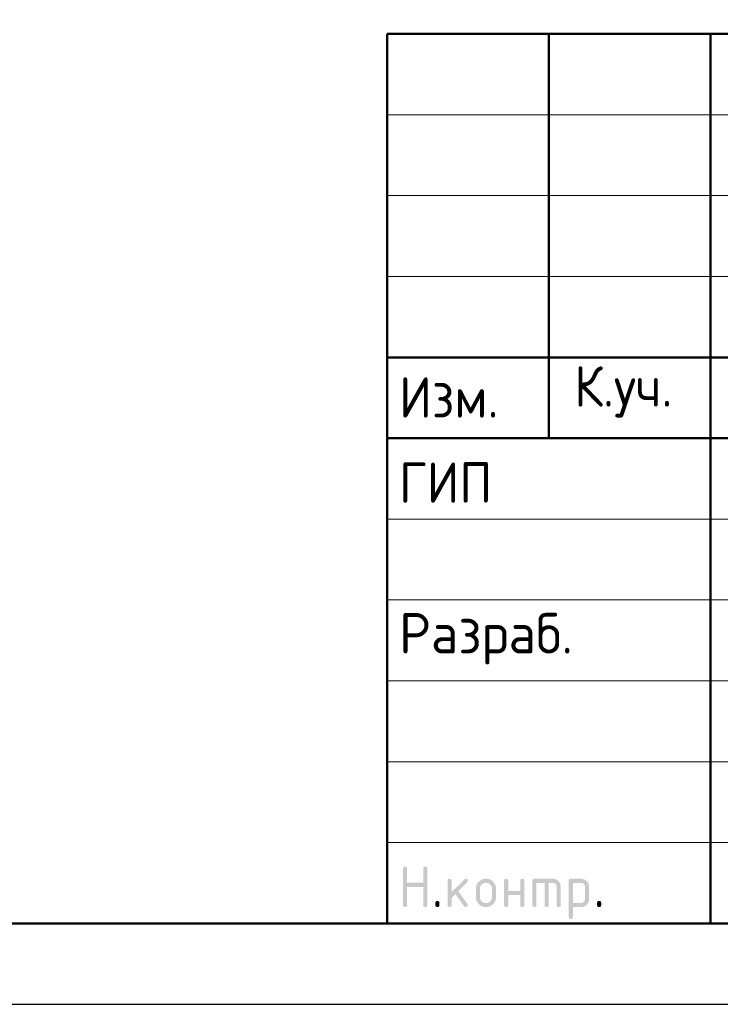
# Model space of a CAD drawing. Header units: millimetres. Extents: x -5 to 21005, y -5 to 14850.
# Tile 4 of 9: x 10365 to 12530, y 0 to 3044. Entities that reach past the tile are written whole.
import ezdxf

# ---------------------------------------------------------------- set-up
doc = ezdxf.new("R2010")
doc.units = ezdxf.units.MM
doc.layers.add('Standard', color=7, linetype='Continuous', lineweight=25)
doc.styles.add('ISOCPEUR', font='txt')

msp = doc.modelspace()

# ---------------------------------------------------------------- hatches: boundary and pattern name
at = {"layer": 'Standard', "linetype": 'Continuous', "lineweight": 25, "transparency": 33554687}
for points in [[(11549.5, 306.9), (11549.5, 419.4), (11549.5, 420.2), (11549.6, 420.9), (11549.7, 421.5), (11549.9, 422.1), (11550.1, 422.7), (11550.4, 423.2), (11550.7, 423.7), (11551.1, 424.1), (11551.5, 424.5), (11552, 424.8), (11552.5, 425.1), (11553.1, 425.3), (11553.6, 425.4), (11554.3, 425.5), (11555, 425.6), (11555.8, 425.6), (11556.6, 425.6), (11557.3, 425.5), (11558, 425.4), (11558.5, 425.3), (11559.1, 425.1), (11559.6, 424.8), (11560.1, 424.5), (11560.5, 424.1), (11560.9, 423.7), (11561.2, 423.2), (11561.5, 422.7), (11561.7, 422.1), (11561.9, 421.5), (11562, 420.9), (11562.1, 420.2), (11562.1, 419.4), (11562.1, 375.7), (11611.9, 375.7), (11611.9, 419.4), (11611.9, 420.2), (11612, 420.9), (11612.1, 421.5), (11612.3, 422.1), (11612.5, 422.7), (11612.8, 423.2), (11613.1, 423.7), (11613.5, 424.1), (11613.9, 424.5), (11614.4, 424.8), (11614.9, 425.1), (11615.4, 425.3), (11616, 425.4), (11616.7, 425.5), (11617.4, 425.6), (11618.2, 425.6), (11619, 425.6), (11619.7, 425.5), (11620.3, 425.4), (11620.9, 425.3), (11621.5, 425.1), (11622, 424.8), (11622.5, 424.5), (11622.9, 424.1), (11623.3, 423.7), (11623.6, 423.2), (11623.9, 422.7), (11624.1, 422.1), (11624.3, 421.5), (11624.3, 420.9), (11624.4, 420.2), (11624.4, 419.4), (11624.4, 306.9), (11624.4, 306.1), (11624.3, 305.4), (11624.3, 304.7), (11624.1, 304.2), (11623.9, 303.6), (11623.6, 303.1), (11623.3, 302.6), (11622.9, 302.2), (11622.5, 301.8), (11622, 301.5), (11621.5, 301.2), (11620.9, 301), (11620.3, 300.8), (11619.7, 300.7), (11619, 300.6), (11618.2, 300.6), (11617.4, 300.6), (11616.7, 300.7), (11616, 300.8), (11615.4, 301), (11614.9, 301.2), (11614.4, 301.5), (11613.9, 301.8), (11613.5, 302.2), (11613.1, 302.6), (11612.8, 303.1), (11612.5, 303.6), (11612.3, 304.2), (11612.1, 304.7), (11612, 305.4), (11611.9, 306.1), (11611.9, 306.9), (11611.9, 363.1), (11562.1, 363.1), (11562.1, 306.9), (11562.1, 306.1), (11562, 305.4), (11561.9, 304.7), (11561.7, 304.2), (11561.5, 303.6), (11561.2, 303.1), (11560.9, 302.6), (11560.5, 302.2), (11560.1, 301.8), (11559.6, 301.5), (11559.1, 301.2), (11558.5, 301), (11558, 300.8), (11557.3, 300.7), (11556.6, 300.6), (11555.8, 300.6), (11555, 300.6), (11554.3, 300.7), (11553.6, 300.8), (11553.1, 301), (11552.5, 301.2), (11552, 301.5), (11551.5, 301.8), (11551.1, 302.2), (11550.7, 302.6), (11550.4, 303.1), (11550.1, 303.6), (11549.9, 304.2), (11549.7, 304.7), (11549.6, 305.4), (11549.5, 306.1)], [(11699.5, 347), (11738.8, 386.3), (11739.2, 386.7), (11739.7, 387.1), (11740.2, 387.4), (11740.8, 387.6), (11741.3, 387.9), (11741.9, 388), (11742.5, 388.1), (11743.2, 388.1), (11744, 388.1), (11744.7, 388), (11745.4, 387.9), (11745.9, 387.7), (11746.5, 387.5), (11747, 387.2), (11747.5, 386.9), (11747.9, 386.5), (11748.3, 386.1), (11748.6, 385.6), (11748.9, 385.1), (11749.1, 384.6), (11749.3, 384), (11749.4, 383.3), (11749.5, 382.6), (11749.5, 381.8), (11749.5, 381.2), (11749.3, 380.6), (11749.2, 380.1), (11749, 379.5), (11748.7, 379), (11748.4, 378.5), (11748, 378), (11747.6, 377.5), (11720.1, 350), (11748.2, 310.5), (11748.8, 309.6), (11749.1, 308.7), (11749.5, 307.8), (11749.5, 306.8), (11749.5, 306), (11749.4, 305.4), (11749.3, 304.7), (11749.1, 304.1), (11748.9, 303.5), (11748.6, 303), (11748.3, 302.6), (11747.9, 302.2), (11747.5, 301.8), (11747, 301.5), (11746.5, 301.2), (11745.9, 301), (11745.4, 300.8), (11744.7, 300.7), (11744, 300.6), (11743.2, 300.6), (11742.4, 300.6), (11741.6, 300.8), (11740.9, 301), (11740.2, 301.3), (11739.6, 301.6), (11739, 302.1), (11738.5, 302.6), (11738, 303.3), (11711.1, 341.1), (11699.5, 329.4), (11699.5, 306.9), (11699.5, 306.1), (11699.4, 305.4), (11699.3, 304.7), (11699.1, 304.2), (11698.9, 303.6), (11698.6, 303.1), (11698.3, 302.6), (11697.9, 302.2), (11697.5, 301.8), (11697, 301.5), (11696.5, 301.2), (11696, 301), (11695.4, 300.8), (11694.7, 300.7), (11694, 300.6), (11693.2, 300.6), (11692.4, 300.6), (11691.7, 300.7), (11691.1, 300.8), (11690.5, 301), (11689.9, 301.2), (11689.4, 301.5), (11688.9, 301.8), (11688.5, 302.2), (11688.1, 302.6), (11687.8, 303.1), (11687.5, 303.6), (11687.3, 304.2), (11687.1, 304.7), (11687, 305.4), (11687, 306.1), (11687, 306.9), (11687, 381.8), (11687, 382.6), (11687, 383.3), (11687.1, 384), (11687.3, 384.6), (11687.5, 385.1), (11687.8, 385.6), (11688.1, 386.1), (11688.5, 386.5), (11688.9, 386.9), (11689.4, 387.2), (11689.9, 387.5), (11690.5, 387.7), (11691.1, 387.9), (11691.7, 388), (11692.4, 388.1), (11693.2, 388.1), (11694, 388.1), (11694.7, 388), (11695.4, 387.9), (11696, 387.7), (11696.5, 387.5), (11697, 387.2), (11697.5, 386.9), (11697.9, 386.5), (11698.3, 386.1), (11698.6, 385.6), (11698.9, 385.1), (11699.1, 384.6), (11699.3, 384), (11699.4, 383.3), (11699.5, 382.6), (11699.5, 381.8)], [(11874.3, 338.1), (11874.3, 306.9), (11874.3, 306.1), (11874.2, 305.4), (11874.1, 304.7), (11873.9, 304.2), (11873.7, 303.6), (11873.5, 303.1), (11873.2, 302.6), (11872.8, 302.2), (11872.4, 301.8), (11871.9, 301.5), (11871.4, 301.2), (11870.8, 301), (11870.2, 300.8), (11869.5, 300.7), (11868.9, 300.6), (11868.1, 300.6), (11867.3, 300.6), (11866.6, 300.7), (11865.9, 300.8), (11865.3, 301), (11864.7, 301.2), (11864.3, 301.5), (11863.8, 301.8), (11863.4, 302.2), (11863, 302.6), (11862.7, 303.1), (11862.4, 303.6), (11862.2, 304.2), (11862, 304.7), (11861.9, 305.4), (11861.8, 306.1), (11861.8, 306.9), (11861.8, 381.8), (11861.8, 382.6), (11861.9, 383.3), (11862, 384), (11862.2, 384.6), (11862.4, 385.1), (11862.7, 385.6), (11863, 386.1), (11863.4, 386.5), (11863.8, 386.9), (11864.3, 387.2), (11864.7, 387.5), (11865.3, 387.7), (11865.9, 387.9), (11866.6, 388), (11867.3, 388.1), (11868.1, 388.1), (11868.9, 388.1), (11869.5, 388), (11870.2, 387.9), (11870.8, 387.7), (11871.4, 387.5), (11871.9, 387.2), (11872.4, 386.9), (11872.8, 386.5), (11873.2, 386.1), (11873.5, 385.6), (11873.7, 385.2), (11873.9, 384.6), (11874.1, 384), (11874.2, 383.3), (11874.3, 382.6), (11874.3, 381.8), (11874.3, 350.6), (11911.7, 350.6), (11911.7, 381.8), (11911.7, 382.6), (11911.8, 383.3), (11911.9, 384), (11912.1, 384.6), (11912.3, 385.2), (11912.6, 385.6), (11912.8, 386.1), (11913.2, 386.5), (11913.6, 386.9), (11914.1, 387.2), (11914.6, 387.5), (11915.2, 387.7), (11915.8, 387.9), (11916.5, 388), (11917.1, 388.1), (11917.9, 388.1), (11918.7, 388.1), (11919.4, 388), (11920.1, 387.9), (11920.7, 387.7), (11921.3, 387.5), (11921.7, 387.2), (11922.2, 386.9), (11922.6, 386.5), (11923, 386.1), (11923.3, 385.6), (11923.6, 385.1), (11923.8, 384.6), (11924, 384), (11924.1, 383.3), (11924.2, 382.6), (11924.2, 381.8), (11924.2, 306.9), (11924.2, 306.1), (11924.1, 305.4), (11924, 304.7), (11923.8, 304.2), (11923.6, 303.6), (11923.3, 303.1), (11923, 302.6), (11922.6, 302.2), (11922.2, 301.8), (11921.7, 301.5), (11921.3, 301.2), (11920.7, 301), (11920.1, 300.8), (11919.4, 300.7), (11918.7, 300.6), (11917.9, 300.6), (11917.1, 300.6), (11916.5, 300.7), (11915.8, 300.8), (11915.2, 301), (11914.6, 301.2), (11914.1, 301.5), (11913.6, 301.8), (11913.2, 302.2), (11912.8, 302.6), (11912.6, 303.1), (11912.3, 303.6), (11912.1, 304.2), (11911.9, 304.7), (11911.8, 305.4), (11911.7, 306.1), (11911.7, 306.9), (11911.7, 338.1)], [(11955.5, 388.1), (12011.7, 388.1), (12013, 388.1), (12014.2, 388), (12015.5, 387.8), (12016.7, 387.6), (12017.9, 387.4), (12019.1, 387.1), (12020.2, 386.7), (12021.3, 386.3), (12022.4, 385.8), (12023.5, 385.2), (12024.5, 384.7), (12025.5, 384), (12026.6, 383.3), (12027.5, 382.5), (12028.5, 381.7), (12029.4, 380.8), (12030.3, 379.9), (12031.1, 378.9), (12031.9, 378), (12032.6, 376.9), (12033.3, 375.9), (12033.8, 374.9), (12034.4, 373.8), (12034.8, 372.7), (12035.3, 371.6), (12035.6, 370.5), (12036, 369.3), (12036.2, 368.1), (12036.4, 366.9), (12036.6, 365.6), (12036.7, 364.4), (12036.7, 363.1), (12036.7, 306.9), (12036.7, 306.1), (12036.6, 305.4), (12036.5, 304.7), (12036.3, 304.2), (12036.1, 303.6), (12035.8, 303.1), (12035.5, 302.6), (12035.1, 302.2), (12034.7, 301.8), (12034.2, 301.5), (12033.7, 301.2), (12033.1, 301), (12032.6, 300.8), (12031.9, 300.7), (12031.2, 300.6), (12030.4, 300.6), (12029.6, 300.6), (12028.9, 300.7), (12028.3, 300.8), (12027.7, 301), (12027.1, 301.2), (12026.6, 301.5), (12026.1, 301.8), (12025.7, 302.2), (12025.3, 302.6), (12025, 303.1), (12024.7, 303.6), (12024.5, 304.2), (12024.3, 304.7), (12024.2, 305.4), (12024.1, 306.1), (12024.1, 306.9), (12024.1, 363.1), (12024.1, 364.4), (12023.9, 365.6), (12023.7, 366.8), (12023.2, 367.9), (12022.8, 369), (12022.1, 370.1), (12021.5, 371.1), (12020.6, 372), (12019.7, 372.9), (12018.7, 373.5), (12017.7, 374.2), (12016.5, 374.7), (12015.4, 375.1), (12014.2, 375.3), (12013, 375.5), (12011.7, 375.5), (11999.2, 375.5), (11999.2, 306.9), (11999.2, 306.1), (11999.1, 305.4), (11999, 304.7), (11998.8, 304.2), (11998.6, 303.6), (11998.3, 303.1), (11998, 302.6), (11997.7, 302.2), (11997.3, 301.8), (11996.8, 301.5), (11996.3, 301.2), (11995.7, 301), (11995.1, 300.8), (11994.4, 300.7), (11993.7, 300.6), (11993, 300.6), (11992.2, 300.6), (11991.5, 300.7), (11990.8, 300.8), (11990.2, 301), (11989.6, 301.2), (11989.1, 301.5), (11988.7, 301.8), (11988.3, 302.2), (11987.9, 302.6), (11987.6, 303.1), (11987.3, 303.6), (11987.1, 304.2), (11986.9, 304.7), (11986.8, 305.4), (11986.7, 306.1), (11986.7, 306.9), (11986.7, 375.5), (11961.8, 375.5), (11961.8, 306.9), (11961.8, 306.1), (11961.7, 305.4), (11961.6, 304.7), (11961.4, 304.2), (11961.2, 303.6), (11960.9, 303.1), (11960.6, 302.6), (11960.2, 302.2), (11959.8, 301.8), (11959.3, 301.5), (11958.8, 301.2), (11958.2, 301), (11957.7, 300.8), (11957, 300.7), (11956.3, 300.6), (11955.5, 300.6), (11954.7, 300.6), (11954, 300.7), (11953.4, 300.8), (11952.8, 301), (11952.2, 301.2), (11951.7, 301.5), (11951.2, 301.8), (11950.8, 302.2), (11950.4, 302.6), (11950.1, 303.1), (11949.8, 303.6), (11949.6, 304.2), (11949.4, 304.7), (11949.3, 305.4), (11949.2, 306.1), (11949.2, 306.9), (11949.2, 381.8), (11949.2, 382.6), (11949.3, 383.3), (11949.4, 384), (11949.6, 384.6), (11949.8, 385.1), (11950.1, 385.6), (11950.4, 386.1), (11950.8, 386.5), (11951.2, 386.9), (11951.7, 387.2), (11952.2, 387.5), (11952.8, 387.7), (11953.3, 387.9), (11954, 388), (11954.7, 388.1)], [(11649.5, 313.2), (11649.5, 313.9), (11649.6, 314.6), (11649.7, 315.3), (11649.9, 315.9), (11650.1, 316.5), (11650.4, 317), (11650.7, 317.5), (11651.1, 317.9), (11651.5, 318.3), (11651.9, 318.5), (11652.4, 318.8), (11653, 319), (11653.6, 319.2), (11654.3, 319.3), (11655, 319.4), (11655.8, 319.4), (11656.5, 319.4), (11657.2, 319.3), (11657.9, 319.2), (11658.5, 319), (11659.1, 318.8), (11659.6, 318.5), (11660.1, 318.3), (11660.4, 317.9), (11660.8, 317.5), (11661.1, 317), (11661.4, 316.5), (11661.6, 315.9), (11661.8, 315.3), (11661.9, 314.6), (11662, 313.9), (11662, 313.2), (11662, 306.9), (11662, 306.1), (11661.9, 305.4), (11661.8, 304.8), (11661.6, 304.2), (11661.4, 303.6), (11661.1, 303.1), (11660.8, 302.6), (11660.4, 302.2), (11660.1, 301.8), (11659.6, 301.5), (11659.1, 301.2), (11658.5, 301), (11657.9, 300.8), (11657.2, 300.7), (11656.5, 300.6), (11655.8, 300.6), (11655, 300.6), (11654.3, 300.7), (11653.6, 300.8), (11653, 301), (11652.4, 301.2), (11651.9, 301.5), (11651.5, 301.8), (11651.1, 302.2), (11650.7, 302.6), (11650.4, 303.1), (11650.1, 303.6), (11649.9, 304.2), (11649.7, 304.8), (11649.6, 305.4), (11649.5, 306.1), (11649.5, 306.9)], [(12149.1, 313.2), (12149.1, 313.9), (12149.2, 314.6), (12149.3, 315.3), (12149.5, 315.9), (12149.7, 316.5), (12150, 317), (12150.3, 317.5), (12150.7, 317.9), (12151.1, 318.3), (12151.6, 318.5), (12152.1, 318.8), (12152.7, 319), (12153.3, 319.2), (12153.9, 319.3), (12154.6, 319.4), (12155.4, 319.4), (12156.2, 319.4), (12156.9, 319.3), (12157.6, 319.2), (12158.2, 319), (12158.7, 318.8), (12159.2, 318.5), (12159.7, 318.3), (12160.1, 317.9), (12160.5, 317.5), (12160.8, 317), (12161.1, 316.5), (12161.3, 315.9), (12161.5, 315.3), (12161.6, 314.6), (12161.7, 313.9), (12161.7, 313.2), (12161.7, 306.9), (12161.7, 306.1), (12161.6, 305.4), (12161.5, 304.8), (12161.3, 304.2), (12161.1, 303.6), (12160.8, 303.1), (12160.5, 302.6), (12160.1, 302.2), (12159.7, 301.8), (12159.2, 301.5), (12158.7, 301.2), (12158.2, 301), (12157.6, 300.8), (12156.9, 300.7), (12156.2, 300.6), (12155.4, 300.6), (12154.6, 300.6), (12153.9, 300.7), (12153.3, 300.8), (12152.7, 301), (12152.1, 301.2), (12151.6, 301.5), (12151.1, 301.8), (12150.7, 302.2), (12150.3, 302.6), (12150, 303.1), (12149.7, 303.6), (12149.5, 304.2), (12149.3, 304.8), (12149.2, 305.4), (12149.1, 306.1), (12149.1, 306.9)]]:
    msp.add_hatch(color=7, dxfattribs=at).paths.add_polyline_path(points, flags=16)
h = msp.add_hatch(color=7, dxfattribs=at)
h.paths.add_polyline_path([(11774.4, 331.9), (11774.4, 356.8), (11774.4, 358.5), (11774.5, 360), (11774.7, 361.6), (11775, 363.1), (11775.2, 364.6), (11775.7, 366), (11776.1, 367.5), (11776.7, 368.9), (11777.2, 370.2), (11777.9, 371.6), (11778.7, 372.9), (11779.5, 374.1), (11780.4, 375.4), (11781.4, 376.6), (11782.4, 377.8), (11783.5, 378.9), (11784.6, 380.1), (11785.8, 381.1), (11787, 382.1), (11788.3, 382.9), (11789.6, 383.8), (11790.9, 384.5), (11792.2, 385.2), (11793.6, 385.8), (11795, 386.4), (11796.4, 386.8), (11797.8, 387.2), (11799.3, 387.5), (11800.8, 387.8), (11802.4, 387.9), (11804, 388.1), (11805.6, 388.1), (11807.2, 388.1), (11808.8, 387.9), (11810.4, 387.8), (11811.9, 387.5), (11813.4, 387.2), (11814.8, 386.8), (11816.3, 386.4), (11817.7, 385.8), (11819.1, 385.2), (11820.4, 384.5), (11821.7, 383.8), (11823, 383), (11824.2, 382.1), (11825.4, 381.2), (11826.6, 380.2), (11827.7, 379), (11828.9, 377.9), (11829.9, 376.7), (11830.8, 375.5), (11831.7, 374.3), (11832.5, 373), (11833.2, 371.7), (11833.9, 370.4), (11834.5, 369), (11835.1, 367.6), (11835.5, 366.1), (11835.9, 364.7), (11836.2, 363.2), (11836.5, 361.7), (11836.6, 360.1), (11836.8, 358.5), (11836.8, 356.8), (11836.8, 331.9), (11836.8, 330.2), (11836.6, 328.7), (11836.5, 327.1), (11836.2, 325.6), (11835.9, 324.1), (11835.5, 322.7), (11835.1, 321.2), (11834.5, 319.9), (11833.9, 318.5), (11833.2, 317.2), (11832.5, 315.8), (11831.6, 314.6), (11830.8, 313.3), (11829.8, 312.1), (11828.8, 310.9), (11827.6, 309.8), (11826.5, 308.6), (11825.3, 307.6), (11824.1, 306.6), (11822.8, 305.8), (11821.6, 304.9), (11820.3, 304.2), (11818.9, 303.5), (11817.6, 302.9), (11816.2, 302.4), (11814.7, 301.9), (11813.3, 301.5), (11811.8, 301.2), (11810.3, 300.9), (11808.7, 300.8), (11807.2, 300.6), (11805.6, 300.6), (11804, 300.6), (11802.4, 300.8), (11800.8, 300.9), (11799.3, 301.2), (11797.8, 301.5), (11796.4, 301.9), (11795, 302.4), (11793.6, 302.9), (11792.2, 303.5), (11790.9, 304.2), (11789.6, 304.9), (11788.3, 305.8), (11787, 306.6), (11785.8, 307.6), (11784.6, 308.6), (11783.5, 309.8), (11782.4, 310.9), (11781.4, 312.1), (11780.4, 313.3), (11779.5, 314.6), (11778.7, 315.8), (11777.9, 317.2), (11777.2, 318.5), (11776.7, 319.9), (11776.1, 321.2), (11775.7, 322.7), (11775.2, 324.1), (11775, 325.6), (11774.7, 327.1), (11774.5, 328.7), (11774.4, 330.2)], flags=16)
h.paths.add_polyline_path([(11824.2, 331.9), (11824.2, 356.9), (11824.2, 358.8), (11823.9, 360.6), (11823.6, 362.4), (11822.9, 364.1), (11822.2, 365.8), (11821.2, 367.3), (11820.1, 368.8), (11818.8, 370.2), (11817.4, 371.5), (11815.9, 372.6), (11814.4, 373.6), (11812.7, 374.3), (11811.1, 375), (11809.3, 375.3), (11807.5, 375.6), (11805.6, 375.6), (11803.6, 375.6), (11801.8, 375.3), (11800.1, 375), (11798.4, 374.3), (11796.8, 373.6), (11795.2, 372.6), (11793.7, 371.5), (11792.4, 370.2), (11791, 368.8), (11790, 367.3), (11789, 365.8), (11788.3, 364.1), (11787.6, 362.4), (11787.2, 360.6), (11786.9, 358.8), (11786.9, 356.9), (11786.9, 331.9), (11786.9, 329.9), (11787.2, 328.1), (11787.6, 326.3), (11788.3, 324.7), (11788.9, 323), (11790, 321.5), (11791, 320), (11792.3, 318.6), (11793.7, 317.2), (11795.2, 316.2), (11796.7, 315.2), (11798.3, 314.5), (11800, 313.8), (11801.8, 313.5), (11803.6, 313.2), (11805.6, 313.2), (11807.5, 313.2), (11809.3, 313.5), (11811.1, 313.9), (11812.7, 314.5), (11814.4, 315.2), (11815.9, 316.3), (11817.4, 317.3), (11818.8, 318.7), (11820.1, 320), (11821.2, 321.5), (11822.2, 323.1), (11822.9, 324.7), (11823.6, 326.4), (11823.9, 328.2), (11824.2, 330)])
h = msp.add_hatch(color=7, dxfattribs=at)
h.paths.add_polyline_path([(12061.7, 381.8), (12061.7, 382.6), (12061.8, 383.3), (12061.9, 384), (12062.1, 384.6), (12062.3, 385.1), (12062.6, 385.6), (12062.9, 386.1), (12063.3, 386.5), (12063.7, 386.9), (12064.2, 387.2), (12064.6, 387.5), (12065.2, 387.7), (12065.8, 387.9), (12066.5, 388), (12067.2, 388.1), (12068, 388.1), (12099.1, 388.1), (12100.5, 388.1), (12101.7, 388), (12103, 387.8), (12104.2, 387.6), (12105.4, 387.4), (12106.6, 387.1), (12107.7, 386.7), (12108.8, 386.3), (12109.9, 385.8), (12111, 385.2), (12112, 384.7), (12113, 384), (12114.1, 383.3), (12115, 382.5), (12116, 381.7), (12116.9, 380.8), (12117.8, 379.9), (12118.6, 379), (12119.4, 378), (12120, 377), (12120.7, 376), (12121.3, 374.9), (12121.8, 373.9), (12122.3, 372.8), (12122.7, 371.7), (12123.1, 370.5), (12123.4, 369.4), (12123.6, 368.1), (12123.9, 366.9), (12124, 365.7), (12124.1, 364.4), (12124.1, 363.1), (12124.1, 325.6), (12124.1, 324.3), (12124, 323.1), (12123.9, 321.8), (12123.6, 320.6), (12123.4, 319.4), (12123.1, 318.3), (12122.7, 317.1), (12122.3, 316), (12121.8, 314.9), (12121.3, 313.8), (12120.7, 312.8), (12120, 311.8), (12119.4, 310.8), (12118.6, 309.8), (12117.8, 308.8), (12116.9, 307.9), (12116, 307), (12115, 306.2), (12114.1, 305.4), (12113.1, 304.7), (12112.1, 304.1), (12111, 303.5), (12109.9, 302.9), (12108.8, 302.5), (12107.7, 302), (12106.6, 301.7), (12105.4, 301.3), (12104.2, 301.1), (12103, 300.9), (12101.7, 300.8), (12100.5, 300.6), (12099.2, 300.6), (12074.2, 300.6), (12074.2, 269.4), (12074.2, 268.7), (12074.1, 268), (12074, 267.3), (12073.8, 266.7), (12073.7, 266.1), (12073.4, 265.6), (12073.1, 265.1), (12072.7, 264.7), (12072.3, 264.4), (12071.8, 264.1), (12071.3, 263.8), (12070.7, 263.6), (12070.1, 263.4), (12069.4, 263.3), (12068.8, 263.2), (12068, 263.2), (12067.2, 263.2), (12066.5, 263.3), (12065.8, 263.4), (12065.2, 263.6), (12064.7, 263.8), (12064.2, 264.1), (12063.7, 264.4), (12063.3, 264.7), (12062.9, 265.1), (12062.6, 265.6), (12062.3, 266.1), (12062.1, 266.7), (12061.9, 267.3), (12061.8, 268), (12061.7, 268.7), (12061.7, 269.4)], flags=16)
h.paths.add_polyline_path([(12074.2, 375.5), (12074.2, 313.2), (12099.1, 313.2), (12100.4, 313.2), (12101.6, 313.4), (12102.8, 313.6), (12103.9, 314.1), (12105, 314.5), (12106, 315.2), (12107, 315.9), (12107.9, 316.8), (12108.9, 317.7), (12109.5, 318.7), (12110.2, 319.7), (12110.7, 320.8), (12111.1, 321.9), (12111.4, 323.1), (12111.6, 324.3), (12111.6, 325.6), (12111.6, 363.1), (12111.6, 364.4), (12111.4, 365.6), (12111.1, 366.8), (12110.7, 367.9), (12110.2, 369.1), (12109.6, 370.1), (12108.9, 371.1), (12108, 372), (12107.1, 372.9), (12106.1, 373.5), (12105.1, 374.2), (12104, 374.7), (12102.9, 375.1), (12101.7, 375.3), (12100.5, 375.5), (12099.1, 375.5)])

# ---------------------------------------------------------------- linework, layer by layer
at = {"layer": 'Standard', "color": 7, "linetype": 'Continuous', "lineweight": 50, "transparency": 33554687}
for p, q in [((11500, 250), (11500, 3000)), ((11500, 3000), (20750, 3000)), ((12000, 1750), (12000, 3000)), ((12500, 250), (12500, 3000)), ((11500, 2000), (14750, 2000)), ((11500, 2000), (14750, 2000)), ((11500, 1750), (14750, 1750)), ((11500, 1750), (14750, 1750))]:
    msp.add_line(p, q, dxfattribs=at)
at = {"layer": 'Standard', "color": 7, "linetype": 'Continuous', "lineweight": 13, "transparency": 33554687}
for p, q in [((11500, 2750), (14750, 2750)), ((11500, 2500), (14750, 2500)), ((11500, 2250), (14750, 2250)), ((11500, 1500), (14750, 1500)), ((11500, 1250), (14750, 1250)), ((11500, 1250), (14750, 1250)), ((11500, 1000), (14750, 1000)), ((11500, 1000), (14750, 1000)), ((11500, 750), (14750, 750)), ((11500, 500), (14750, 500))]:
    msp.add_line(p, q, dxfattribs=at)
at = {"layer": 'Standard', "color": 7, "linetype": 'Continuous', "lineweight": 25, "transparency": 33554687}
msp.add_line((11500, 250), (20750, 250), dxfattribs=at)
msp.add_line((11500, 250), (20750, 250), dxfattribs=at)
msp.add_line((11500, 250), (20750, 250), dxfattribs=at)
msp.add_lwpolyline([(0, 0), (21000, 0), (21000, 14850), (0, 14850), (0, 0)], close=True, dxfattribs=at)
at = {"layer": 'Standard', "color": 7, "linetype": 'Continuous', "lineweight": 50, "transparency": 33554687}
msp.add_lwpolyline([(1000, 14600), (20750, 14600), (20750, 250), (1000, 250), (1000, 14600)], close=True, dxfattribs=at)
at = {"layer": 'Standard', "color": 7, "linetype": 'Continuous', "lineweight": 25, "transparency": 33554687}
msp.add_lwpolyline([(20750, 3000), (11500, 3000), (11500, 250), (20750, 250), (20750, 3000)], dxfattribs=at)

# ---------------------------------------------------------------- texts
at = {"layer": 'Standard', "color": 7, "linetype": 'Continuous', "lineweight": 13, "transparency": 33554687, "insert": (11500, 3593.3), "char_height": 140, "width": 8885.45, "attachment_point": 1, "line_spacing_factor": 1.084337}
msp.add_mtext('\\A1;{\\fISOCPEUR|i0|b0;\\H139.999998;\\W1.000000;\\C7;1. Спецификацию элементов, ведомость деталей см. лист 8. Ведомость расхода стали см. лист 1.1}\\P{\\fISOCPEUR|i0|b0;\\H139.999998;\\W1.000000;\\C7;2. Узлы см. лист 4}\\P', dxfattribs=at)
at = {"layer": 'Standard', "color": 7, "linetype": 'Continuous', "lineweight": 25, "transparency": 33554687, "char_height": 125, "attachment_point": 7, "style": 'ISOCPEUR'}
for s, insert, width in [('\\W0.93;Изм.', (11537, 1813.8), 376.448), ('\\W0.93;К.уч.', (12078, 1813.8), 408.006), ('\\W0.92;ГИП', (11537, 1550.6), 344.81), ('\\W0.96;Разраб.', (11537, 1050.6), 653.281)]:
    msp.add_mtext(s, dxfattribs=dict(at, insert=insert, width=width))

doc.saveas('drawing.dxf')
